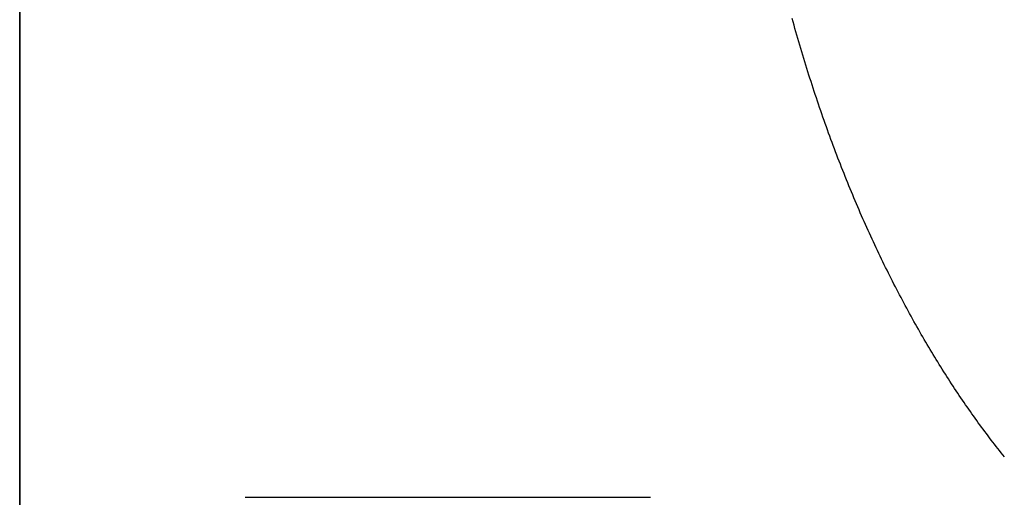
# Model space of a CAD drawing. Extents: x 637 to 3230, y 885 to 2745.
# Tile 27 of 151: x 888 to 935, y 2177 to 2200. Entities that reach past the tile are written whole.
import ezdxf

# ---------------------------------------------------------------- set-up
doc = ezdxf.new("R2010")
doc.units = 0
doc.layers.add('KF_GRAVIS_15_RIGHT', color=7, linetype='CONTINUOUS')

# ---------------------------------------------------------------- blocks, each defined once
blk = doc.blocks.new('KF_GRAVIS_15_RIGHT')
at = {"layer": 'KF_GRAVIS_15_RIGHT'}
for p, q in [((58.7454, -656), (58.7454, -9)), ((58.7454, -9), (58.7454, -656)), ((69.6896, -76.5), (85.8573, -76.5)), ((85.8573, -76.5), (89.3684, -76.5))]:
    blk.add_line(p, q, dxfattribs=at)
blk.add_polyline3d([(106.539, -74.5336, 0), (106.459, -74.4335, 0), (106.379, -74.3329, 0), (106.299, -74.2318, 0), (106.22, -74.1303, 0), (106.14, -74.0282, 0), (106.061, -73.9257, 0), (105.982, -73.8227, 0), (105.903, -73.7193, 0), (105.824, -73.6153, 0), (105.745, -73.5109, 0), (105.666, -73.406, 0), (105.588, -73.3007, 0), (105.51, -73.1949, 0), (105.431, -73.0886, 0), (105.353, -72.9818, 0), (105.275, -72.8747, 0), (105.198, -72.767, 0), (105.12, -72.6589, 0), (105.043, -72.5503, 0), (104.965, -72.4413, 0), (104.888, -72.3318, 0), (104.811, -72.2219, 0), (104.734, -72.1115, 0), (104.658, -72.0007, 0), (104.581, -71.8894, 0), (104.505, -71.7776, 0), (104.429, -71.6654, 0), (104.353, -71.5527, 0), (104.277, -71.4396, 0), (104.201, -71.326, 0), (104.126, -71.2119, 0), (104.05, -71.0974, 0), (103.975, -70.9824, 0), (103.9, -70.867, 0), (103.825, -70.7512, 0), (103.751, -70.6348, 0), (103.676, -70.518, 0), (103.602, -70.4008, 0), (103.527, -70.2831, 0), (103.453, -70.165, 0), (103.38, -70.0463, 0), (103.306, -69.9273, 0), (103.232, -69.8078, 0), (103.159, -69.6878, 0), (103.086, -69.5674, 0), (103.013, -69.4465, 0), (102.94, -69.3251, 0), (102.868, -69.2033, 0), (102.795, -69.0811, 0), (102.723, -68.9584, 0), (102.651, -68.8352, 0), (102.579, -68.7116, 0), (102.507, -68.5875, 0), (102.436, -68.463, 0), (102.364, -68.338, 0), (102.293, -68.2126, 0), (102.222, -68.0867, 0), (102.151, -67.9604, 0), (102.081, -67.8336, 0), (102.01, -67.7064, 0), (101.94, -67.5787, 0), (101.87, -67.4505, 0), (101.8, -67.3219, 0), (101.731, -67.1928, 0), (101.661, -67.0633, 0), (101.592, -66.9334, 0), (101.523, -66.8029, 0), (101.454, -66.6721, 0), (101.385, -66.5407, 0), (101.317, -66.409, 0), (101.249, -66.2767, 0), (101.181, -66.1441, 0), (101.113, -66.0109, 0), (101.045, -65.8773, 0), (100.978, -65.7433, 0), (100.91, -65.6088, 0), (100.843, -65.4739, 0), (100.776, -65.3385, 0), (100.71, -65.2026, 0), (100.643, -65.0663, 0), (100.577, -64.9296, 0), (100.511, -64.7924, 0), (100.445, -64.6547, 0), (100.38, -64.5166, 0), (100.314, -64.378, 0), (100.249, -64.239, 0), (100.184, -64.0996, 0), (100.119, -63.9597, 0), (100.055, -63.8193, 0), (99.9906, -63.6786, 0), (99.9265, -63.5374, 0), (99.8627, -63.3958, 0), (99.7991, -63.2538, 0), (99.7358, -63.1113, 0), (99.6727, -62.9685, 0), (99.6098, -62.8252, 0), (99.5472, -62.6816, 0), (99.4849, -62.5375, 0), (99.4228, -62.393, 0), (99.3609, -62.2481, 0), (99.2993, -62.1029, 0), (99.2379, -61.9572, 0), (99.1768, -61.8111, 0), (99.1159, -61.6647, 0), (99.0553, -61.5179, 0), (98.995, -61.3706, 0), (98.9349, -61.223, 0), (98.875, -61.075, 0), (98.8154, -60.9267, 0), (98.7561, -60.7779, 0), (98.6971, -60.6288, 0), (98.6383, -60.4793, 0), (98.5797, -60.3295, 0), (98.5215, -60.1793, 0), (98.4635, -60.0287, 0), (98.4057, -59.8777, 0), (98.3483, -59.7264, 0), (98.2911, -59.5748, 0), (98.2341, -59.4228, 0), (98.1775, -59.2704, 0), (98.1211, -59.1177, 0), (98.065, -58.9646, 0), (98.0092, -58.8112, 0), (97.9536, -58.6575, 0), (97.8983, -58.5034, 0), (97.8433, -58.349, 0), (97.7886, -58.1942, 0), (97.7342, -58.0392, 0), (97.68, -57.8838, 0), (97.6262, -57.728, 0), (97.5726, -57.572, 0), (97.5193, -57.4156, 0), (97.4663, -57.2589, 0), (97.4135, -57.1019, 0), (97.3611, -56.9446, 0), (97.309, -56.7869, 0), (97.2571, -56.629, 0), (97.2056, -56.4707, 0), (97.1543, -56.3122, 0), (97.1034, -56.1533, 0), (97.0527, -55.9941, 0), (97.0023, -55.8347, 0), (96.9523, -55.6749, 0), (96.9025, -55.5149, 0), (96.8531, -55.3546, 0), (96.8039, -55.194, 0), (96.7551, -55.0331, 0), (96.7065, -54.8719, 0), (96.6583, -54.7104, 0), (96.6103, -54.5487, 0), (96.5627, -54.3867, 0), (96.5154, -54.2244, 0), (96.4684, -54.0618, 0), (96.4217, -53.899, 0), (96.3754, -53.7359, 0), (96.3293, -53.5726, 0), (96.2836, -53.409, 0), (96.2382, -53.2451, 0)], dxfattribs=at)

msp = doc.modelspace()

# ---------------------------------------------------------------- block references
at = {"layer": 'KF_GRAVIS_15_RIGHT'}
msp.add_blockref('KF_GRAVIS_15_RIGHT', (828.93, 2253.101), dxfattribs=at)

doc.saveas('drawing.dxf')
